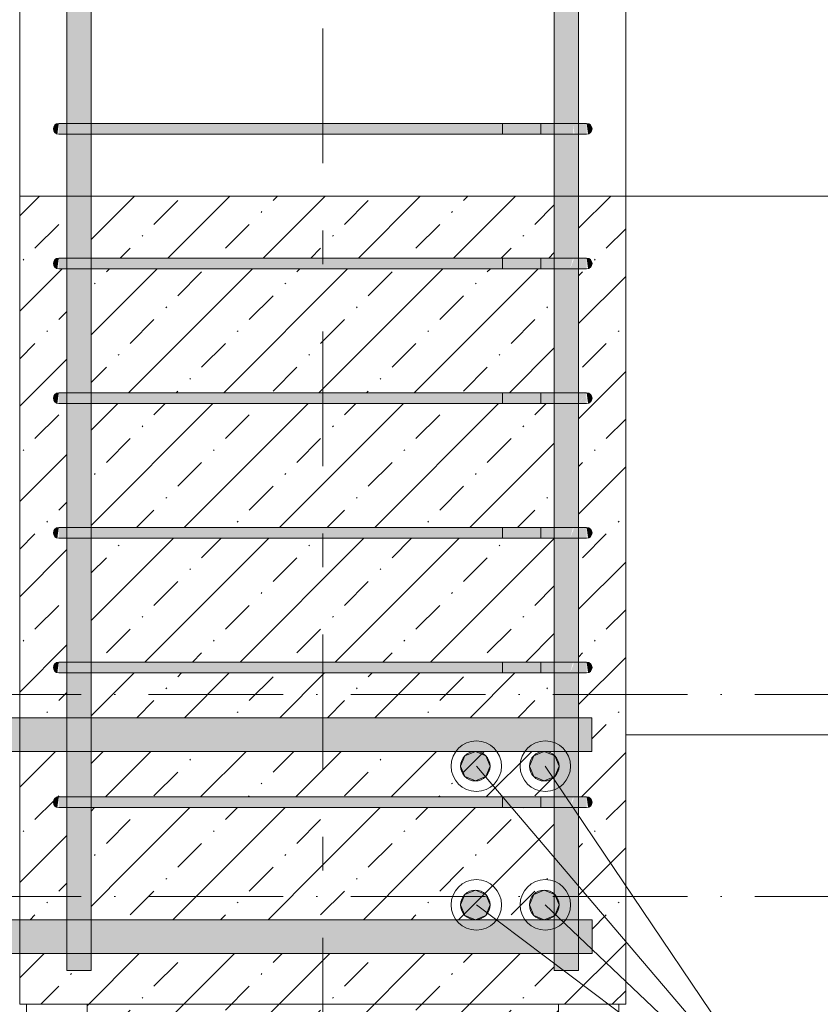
# Model space of a CAD drawing. Header units: millimetres. Extents: x -25607 to 9385, y 1894 to 10168.
# Tile 165 of 181: x 7599 to 8194, y 5770 to 6501. Entities that reach past the tile are written whole.
import ezdxf

# ---------------------------------------------------------------- set-up
doc = ezdxf.new("R2010")
doc.units = ezdxf.units.MM
doc.linetypes.add('Čerchovaná', pattern=[150, 100, -25, 0, -25])
doc.linetypes.add('Čára osnovy', pattern=[225, 100, -50, 25, -50])
for name, color, linetype, lineweight in [('A-FLOR-LEVL', 51, 'Continuous', 5), ('S-BEAM', 12, 'Continuous', 9), ('S-COLS', 52, 'Continuous', 9), ('S-GRID', 1, 'Continuous', 5), ('S-RBAR', 171, 'Continuous', 5), ('S-RBAR-IDEN', 171, 'Continuous', 5)]:
    doc.layers.add(name, color=color, linetype=linetype, lineweight=lineweight)
pattern_1 = [(45, (2996.86, 5500.453), (-35.35534, 35.35534), []), (45, (3032.214, 5500.453), (-17.67767, 53.033), [25, -12.5, 0.8382, -11.662])]

msp = doc.modelspace()

# ---------------------------------------------------------------- hatches: boundary and pattern name
at = {"layer": 'S-BEAM', "lineweight": 5}
h = msp.add_hatch(dxfattribs=at)
h.set_pattern_fill('FP_2', color=256, style=0, pattern_type=2)
h.set_pattern_definition(pattern_1)
h.paths.add_polyline_path([(7599.44, 5770), (7649.44, 5770), (7649.44, 5795), (7634.49, 5795), (7634.49, 5807.8), (7599.44, 5807.8), (7599.44, 5777)])
h.paths.add_polyline_path([(8020.44, 6324), (8022.44, 6323.46), (8023.91, 6322), (8024.44, 6320), (8023.91, 6318), (8022.44, 6316.54), (8021.48, 6316.14), (8020.83, 6321.04)])
h.paths.add_polyline_path([(8020.44, 6224), (8022.44, 6223.46), (8023.91, 6222), (8024.44, 6220), (8023.91, 6218), (8022.44, 6216.54), (8021.48, 6216.14), (8020.83, 6221.04)])
h.paths.add_polyline_path([(8020.44, 6124), (8022.44, 6123.46), (8023.91, 6122), (8024.44, 6120), (8023.91, 6118), (8022.44, 6116.54), (8021.48, 6116.14), (8020.83, 6121.04)])
h.paths.add_polyline_path([(8020.44, 6024), (8022.44, 6023.46), (8023.91, 6022), (8024.44, 6020), (8023.91, 6018), (8022.44, 6016.54), (8021.48, 6016.14), (8020.83, 6021.04)])
h.paths.add_polyline_path([(8020.44, 5924), (8022.44, 5923.46), (8023.91, 5922), (8024.44, 5920), (8023.91, 5918), (8022.44, 5916.54), (8021.48, 5916.14), (8020.83, 5921.04)])
h.paths.add_polyline_path([(7999.44, 5770), (8049.44, 5770), (8049.44, 6370), (8014.39, 6370), (8014.58, 6324), (8020.44, 6324), (8020.44, 6316), (8014.39, 6316), (8014.58, 6224), (8020.44, 6224), (8020.44, 6216), (8014.39, 6216), (8014.58, 6124), (8020.44, 6124), (8020.44, 6116), (8014.39, 6116), (8014.58, 6024), (8020.44, 6024), (8020.44, 6016), (8014.39, 6016), (8014.39, 5982.8), (8024.38, 5982.8), (8024.38, 5957.8), (8014.39, 5957.8), (8014.58, 5924), (8020.44, 5924), (8020.44, 5916), (8014.39, 5916), (8014.39, 5832.8), (8024.44, 5832.8), (8024.44, 5807.8), (8014.39, 5807.8), (8014.39, 5795), (7999.44, 5795)])
h.paths.add_polyline_path([(7634.49, 5832.8), (7634.3, 5916), (7628.44, 5916.14), (7628.44, 5924), (7634.49, 5924), (7634.49, 5957.8), (7599.44, 5957.8), (7599.44, 5832.8), (7630.84, 5832.8)])
h.paths.add_polyline_path([(7958.02, 5870), (7996.39, 5870), (7996.39, 5916), (7652.49, 5916), (7652.49, 5870), (7913.7, 5870)])
h.paths.add_polyline_path([(7627.41, 5916.14), (7626.44, 5916.54), (7624.98, 5918), (7624.44, 5920), (7624.98, 5922), (7626.44, 5923.46), (7628.44, 5924), (7627.78, 5918.96)])
h.paths.add_polyline_path([(7652.49, 5924), (7996.39, 5924), (7996.39, 5957.8), (7652.49, 5957.8)])
h.paths.add_polyline_path([(7599.44, 5982.8), (7634.49, 5982.8), (7634.3, 6016), (7628.44, 6016.14), (7628.44, 6024), (7634.49, 6024), (7634.3, 6116), (7628.44, 6116.14), (7628.44, 6124), (7634.49, 6124), (7634.3, 6216), (7628.44, 6216.14), (7628.44, 6224), (7634.49, 6224), (7634.3, 6316), (7628.44, 6316.14), (7628.44, 6324), (7634.49, 6324), (7634.49, 6370), (7599.44, 6370), (7599.44, 6026.43)])
h.paths.add_polyline_path([(7992.79, 5982.8), (7996.39, 5982.8), (7996.39, 6016), (7652.49, 6016), (7652.49, 5982.8), (7989.54, 5982.8)])
h.paths.add_polyline_path([(7627.41, 6016.14), (7626.44, 6016.54), (7624.98, 6018), (7624.44, 6020), (7624.98, 6022), (7626.44, 6023.46), (7628.44, 6024), (7627.78, 6018.96)])
h.paths.add_polyline_path([(7986.3, 6024), (7996.39, 6024), (7996.39, 6116), (7652.49, 6116), (7652.49, 6024), (7958.02, 6024)])
h.paths.add_polyline_path([(7627.41, 6116.14), (7626.44, 6116.54), (7624.98, 6118), (7624.44, 6120), (7624.98, 6122), (7626.44, 6123.46), (7628.44, 6124), (7627.78, 6118.96)])
h.paths.add_polyline_path([(7652.49, 6124), (7996.39, 6124), (7996.39, 6216), (7652.49, 6216), (7652.49, 6192.73)])
h.paths.add_polyline_path([(7627.41, 6216.14), (7626.44, 6216.54), (7624.98, 6218), (7624.44, 6220), (7624.98, 6222), (7626.44, 6223.46), (7628.44, 6224), (7627.78, 6218.96)])
h.paths.add_polyline_path([(7738.1, 6224), (7996.39, 6224), (7996.39, 6316), (7652.49, 6316), (7652.49, 6224), (7716.24, 6224)])
h.paths.add_polyline_path([(7627.41, 6316.14), (7626.44, 6316.54), (7624.98, 6318), (7624.44, 6320), (7624.98, 6322), (7626.44, 6323.46), (7628.44, 6324), (7627.78, 6318.96)])
h.paths.add_polyline_path([(7958.02, 6324), (7996.39, 6324), (7996.39, 6370), (7652.49, 6370), (7652.49, 6324), (7913.7, 6324)])
at = {"layer": 'S-COLS', "lineweight": 5}
h = msp.add_hatch(dxfattribs=at)
h.set_pattern_fill('FP_2', color=256, style=0, pattern_type=2)
h.set_pattern_definition(pattern_1)
h.paths.add_polyline_path([(7649.44, 2605), (7999.44, 2605), (7999.44, 5795), (7996.39, 5795), (7996.39, 5807.8), (7652.49, 5807.8), (7652.49, 5795), (7649.44, 5795), (7649.44, 4308.08)])
h.paths.add_polyline_path([(7738.1, 5832.8), (7996.39, 5832.8), (7996.39, 5870), (7652.49, 5870), (7652.49, 5832.8)])
at = {"layer": 'S-RBAR'}
h = msp.add_hatch(color=256, dxfattribs=at)
h.paths.add_polyline_path([(7650.3, 5795), (7652.49, 5795), (7652.49, 5916), (7634.49, 5916), (7634.49, 5795)])
h.paths.add_polyline_path([(7637.54, 5924), (7652.49, 5924), (7652.49, 6016), (7634.49, 6016), (7634.49, 5924)])
h.paths.add_polyline_path([(7634.49, 6024), (7652.49, 6024), (7652.49, 6116), (7634.49, 6116), (7634.49, 6026.43)])
h.paths.add_polyline_path([(7640.79, 6124), (7652.49, 6124), (7652.49, 6216), (7634.49, 6216), (7634.49, 6124), (7637.54, 6124)])
h.paths.add_polyline_path([(7640.79, 6224), (7652.49, 6224), (7652.49, 6316), (7634.49, 6316), (7634.49, 6224), (7637.54, 6224)])
h.paths.add_polyline_path([(7634.49, 6324), (7652.49, 6324), (7652.49, 6416), (7634.49, 6416), (7634.49, 6331.3)])
h.paths.add_polyline_path([(7640.79, 6424), (7652.49, 6424), (7652.49, 6516), (7634.49, 6516), (7634.49, 6424), (7637.54, 6424)])
h.paths.add_polyline_path([(7650.3, 6524), (7652.49, 6524), (7652.49, 6616), (7634.49, 6616), (7634.49, 6524), (7648.44, 6524)])
h.paths.add_polyline_path([(7634.49, 6624), (7652.49, 6624), (7652.49, 6716), (7634.49, 6716), (7634.49, 6636.17)])
h.paths.add_polyline_path([(7640.79, 6724), (7652.49, 6724), (7652.49, 6816), (7634.49, 6816), (7634.49, 6724), (7637.54, 6724)])
h.paths.add_polyline_path([(7634.49, 6824), (7652.49, 6824), (7652.49, 6916), (7634.49, 6916), (7634.49, 6830.18)])
h.paths.add_polyline_path([(7634.49, 6924), (7652.49, 6924), (7652.49, 7016), (7634.49, 7016), (7634.49, 6968.76)])
h.paths.add_polyline_path([(7634.49, 7024), (7652.49, 7024), (7652.49, 7116), (7634.49, 7116), (7634.49, 7024.19)])
h.paths.add_polyline_path([(7644.62, 7124), (7652.49, 7124), (7652.49, 7216), (7634.49, 7216), (7634.49, 7124), (7644.29, 7124)])
h.paths.add_polyline_path([(7644.29, 7224), (7652.49, 7224), (7652.49, 7316), (7634.49, 7316), (7634.49, 7224), (7640.79, 7224)])
h.paths.add_polyline_path([(7637.54, 7324), (7652.49, 7324), (7652.49, 7416), (7634.49, 7416), (7634.49, 7324)])
h.paths.add_polyline_path([(7637.54, 7424), (7652.49, 7424), (7652.49, 7516), (7634.49, 7516), (7634.49, 7424)])
h.paths.add_polyline_path([(7648.44, 7524), (7652.49, 7524), (7652.49, 7616), (7634.49, 7616), (7634.49, 7524), (7644.62, 7524)])
h.paths.add_polyline_path([(7634.49, 7624), (7652.49, 7624), (7652.49, 7716), (7634.49, 7716), (7634.49, 7633.93)])
h.paths.add_polyline_path([(7640.79, 7724), (7652.49, 7724), (7652.49, 7816), (7634.49, 7816), (7634.49, 7724), (7637.54, 7724)])
h.paths.add_polyline_path([(7634.49, 7824), (7652.49, 7824), (7652.49, 7916), (7634.49, 7916), (7634.49, 7855.65)])
h.paths.add_polyline_path([(7634.49, 7924), (7652.49, 7924), (7652.49, 8016), (7634.49, 8016), (7634.49, 7938.8)])
h.paths.add_polyline_path([(7634.49, 8024), (7652.49, 8024), (7652.49, 8116), (7634.49, 8116), (7634.49, 8077.38)])
h.paths.add_polyline_path([(7634.49, 8124), (7652.49, 8124), (7652.49, 8216), (7634.49, 8216), (7634.49, 8132.81)])
h.paths.add_polyline_path([(7640.79, 8224), (7652.49, 8224), (7652.49, 8316), (7634.49, 8316), (7634.49, 8224), (7637.54, 8224)])
h.paths.add_polyline_path([(7634.49, 8324), (7652.49, 8324), (7652.49, 8416), (7634.49, 8416), (7634.49, 8326.82)])
h.paths.add_polyline_path([(7634.49, 8424), (7652.49, 8424), (7652.49, 8516), (7634.49, 8516), (7634.49, 8437.68)])
h.paths.add_polyline_path([(7648.44, 8524), (7652.49, 8524), (7652.49, 8616), (7634.49, 8616), (7634.49, 8524), (7644.62, 8524)])
h.paths.add_polyline_path([(7634.49, 8624), (7652.49, 8624), (7652.49, 8660), (7634.49, 8660), (7634.49, 8631.69)])
h = msp.add_hatch(color=256, dxfattribs=at)
h.paths.add_polyline_path([(7996.39, 5795), (8014.39, 5795), (8014.1, 5916), (7996.39, 5916), (7996.39, 5860.14)])
h.paths.add_polyline_path([(8008.1, 5924), (8014.39, 5924), (8014.1, 6016), (7996.39, 6016), (7996.62, 5924), (8005.44, 5924)])
h.paths.add_polyline_path([(8005.44, 6024), (8014.39, 6024), (8014.1, 6116), (7996.39, 6116), (7996.62, 6024), (8004.27, 6024)])
h.paths.add_polyline_path([(8008.1, 6124), (8014.39, 6124), (8014.1, 6216), (7996.39, 6216), (7996.62, 6124), (8005.44, 6124)])
h.paths.add_polyline_path([(7996.39, 6224), (8014.39, 6224), (8014.1, 6316), (7996.39, 6316), (7996.39, 6303.59)])
h.paths.add_polyline_path([(8008.1, 6324), (8014.39, 6324), (8014.1, 6416), (7996.39, 6416), (7996.62, 6324), (8005.44, 6324)])
h.paths.add_polyline_path([(8001.51, 6424), (8014.39, 6424), (8014.1, 6516), (7996.39, 6516), (7996.62, 6424), (8000.44, 6424)])
h.paths.add_polyline_path([(8008.1, 6524), (8014.39, 6524), (8014.1, 6616), (7996.39, 6616), (7996.62, 6524), (8005.44, 6524)])
h.paths.add_polyline_path([(8005.44, 6624), (8014.39, 6624), (8014.1, 6716), (7996.39, 6716), (7996.62, 6624), (8004.27, 6624)])
h.paths.add_polyline_path([(7996.62, 6724), (8014.39, 6724), (8014.1, 6816), (7996.39, 6816), (7996.39, 6724)])
h.paths.add_polyline_path([(8008.1, 6824), (8014.39, 6824), (8014.1, 6916), (7996.39, 6916), (7996.62, 6824), (8005.44, 6824)])
h.paths.add_polyline_path([(8008.1, 6924), (8014.39, 6924), (8014.1, 7016), (7996.39, 7016), (7996.62, 6924), (8005.44, 6924)])
h.paths.add_polyline_path([(8008.1, 7024), (8014.39, 7024.19), (8014.1, 7116), (7996.39, 7116), (7996.62, 7024), (8005.44, 7024)])
h.paths.add_polyline_path([(8008.1, 7124), (8014.39, 7124), (8014.1, 7216), (7996.39, 7216), (7996.62, 7124), (8005.44, 7124)])
h.paths.add_polyline_path([(8000.44, 7224), (8014.39, 7224), (8014.1, 7316), (7996.39, 7316), (7996.62, 7224)])
h.paths.add_polyline_path([(8008.1, 7324), (8014.39, 7324), (8014.1, 7416), (7996.39, 7416), (7996.62, 7324), (8005.44, 7324)])
h.paths.add_polyline_path([(8004.27, 7424), (8014.39, 7424), (8014.1, 7516), (7996.39, 7516), (7996.62, 7424), (8001.51, 7424)])
h.paths.add_polyline_path([(8014.39, 7524), (8014.1, 7616), (7996.39, 7616), (7996.62, 7524), (8014.1, 7524)])
h.paths.add_polyline_path([(8008.1, 7624), (8014.39, 7624), (8014.1, 7716), (7996.39, 7716), (7996.62, 7624), (8005.44, 7624)])
h.paths.add_polyline_path([(7996.62, 7724), (8014.39, 7724), (8014.1, 7816), (7996.39, 7816), (7996.39, 7724)])
h.paths.add_polyline_path([(8008.1, 7824), (8014.39, 7824), (8014.1, 7916), (7996.39, 7916), (7996.62, 7824), (8005.44, 7824)])
h.paths.add_polyline_path([(8008.1, 7924), (8014.39, 7924), (8014.1, 8016), (7996.39, 8016), (7996.62, 7924), (8005.44, 7924)])
h.paths.add_polyline_path([(8000.44, 8024), (8014.39, 8024), (8014.1, 8116), (7996.39, 8116), (7996.62, 8024)])
h.paths.add_polyline_path([(8008.1, 8124), (8014.39, 8124), (8014.1, 8216), (7996.39, 8216), (7996.62, 8124), (8005.44, 8124)])
h.paths.add_polyline_path([(8008.1, 8224), (8014.39, 8224), (8014.1, 8316), (7996.39, 8316), (7996.62, 8224), (8005.44, 8224)])
h.paths.add_polyline_path([(8005.44, 8324), (8014.39, 8324), (8014.1, 8416), (7996.39, 8416), (7996.62, 8324), (8004.27, 8324)])
h.paths.add_polyline_path([(8001.51, 8424), (8014.39, 8424), (8014.1, 8516), (7996.39, 8516), (7996.62, 8424), (8000.44, 8424)])
h.paths.add_polyline_path([(8014.39, 8524), (8014.1, 8616), (7996.39, 8616), (7996.62, 8524), (8014.1, 8524)])
h.paths.add_polyline_path([(8008.1, 8624), (8014.39, 8624), (8014.39, 8660), (7996.39, 8660), (7996.62, 8624), (8005.44, 8624)])
for points in [[(7627.41, 6416.14), (7628.44, 6424), (7626.44, 6423.46), (7624.98, 6422), (7624.44, 6420), (7624.98, 6418), (7626.44, 6416.54)], [(7629.2, 6416), (7648.44, 6416), (7648.44, 6424), (7628.44, 6424), (7628.44, 6416)], [(7913.7, 6416), (8000.44, 6416), (8000.44, 6424), (7648.44, 6424), (7648.44, 6416), (7738.1, 6416)], [(8021.48, 6416.14), (8022.44, 6416.54), (8023.91, 6418), (8024.44, 6420), (8023.91, 6422), (8022.44, 6423.46), (8020.44, 6424), (8021.1, 6418.96)], [(7627.41, 6316.14), (7628.44, 6324), (7626.44, 6323.46), (7624.98, 6322), (7624.44, 6320), (7624.98, 6318), (7626.44, 6316.54)], [(7629.2, 6316), (7648.44, 6316), (7648.44, 6324), (7628.44, 6324), (7628.44, 6316)], [(7913.7, 6316), (8000.44, 6316), (8000.44, 6324), (7648.44, 6324), (7648.44, 6316), (7738.1, 6316)], [(8021.48, 6316.14), (8022.44, 6316.54), (8023.91, 6318), (8024.44, 6320), (8023.91, 6322), (8022.44, 6323.46), (8020.44, 6324), (8021.1, 6318.96)], [(7627.41, 6216.14), (7628.44, 6224), (7626.44, 6223.46), (7624.98, 6222), (7624.44, 6220), (7624.98, 6218), (7626.44, 6216.54)], [(7644.62, 6216), (7648.44, 6216), (7648.44, 6224), (7628.44, 6224), (7628.44, 6216), (7644.29, 6216)], [(7913.7, 6216), (8000.44, 6216), (8000.44, 6224), (7648.44, 6224), (7648.44, 6216), (7738.1, 6216)], [(8021.48, 6216.14), (8022.44, 6216.54), (8023.91, 6218), (8024.44, 6220), (8023.91, 6222), (8022.44, 6223.46), (8020.44, 6224), (8021.1, 6218.96)], [(7627.41, 6116.14), (7628.44, 6124), (7626.44, 6123.46), (7624.98, 6122), (7624.44, 6120), (7624.98, 6118), (7626.44, 6116.54)], [(7629.2, 6116), (7648.44, 6116), (7648.44, 6124), (7628.44, 6124), (7628.44, 6116)], [(7913.7, 6116), (8000.44, 6116), (8000.44, 6124), (7648.44, 6124), (7648.44, 6116), (7738.1, 6116)], [(8021.48, 6116.14), (8022.44, 6116.54), (8023.91, 6118), (8024.44, 6120), (8023.91, 6122), (8022.44, 6123.46), (8020.44, 6124), (8021.1, 6118.96)], [(7627.41, 6016.14), (7628.44, 6024), (7626.44, 6023.46), (7624.98, 6022), (7624.44, 6020), (7624.98, 6018), (7626.44, 6016.54)], [(7629.2, 6016), (7648.44, 6016), (7648.44, 6024), (7628.44, 6024), (7628.44, 6016)], [(7913.7, 6016), (8000.44, 6016), (8000.44, 6024), (7648.44, 6024), (7648.44, 6016), (7738.1, 6016)], [(8021.48, 6016.14), (8022.44, 6016.54), (8023.91, 6018), (8024.44, 6020), (8023.91, 6022), (8022.44, 6023.46), (8020.44, 6024), (8021.1, 6018.96)], [(7937.78, 5935.8), (7945.56, 5939.03), (7948.78, 5946.8), (7945.56, 5954.58), (7937.78, 5957.8), (7930, 5954.58), (7926.78, 5946.8), (7930, 5939.03)], [(7988.95, 5935.8), (7996.73, 5939.03), (7999.95, 5946.8), (7996.73, 5954.58), (7988.95, 5957.8), (7981.17, 5954.58), (7977.95, 5946.8), (7981.17, 5939.03)], [(7627.41, 5916.14), (7628.44, 5924), (7626.44, 5923.46), (7624.98, 5922), (7624.44, 5920), (7624.98, 5918), (7626.44, 5916.54)], [(7629.2, 5916), (7648.44, 5916), (7648.44, 5924), (7628.44, 5924), (7628.44, 5916)], [(7913.7, 5916), (8000.44, 5916), (8000.44, 5924), (7648.44, 5924), (7648.44, 5916), (7738.1, 5916)], [(8021.48, 5916.14), (8022.44, 5916.54), (8023.91, 5918), (8024.44, 5920), (8023.91, 5922), (8022.44, 5923.46), (8020.44, 5924), (8021.1, 5918.96)], [(7937.78, 5832.8), (7945.56, 5836.03), (7948.78, 5843.8), (7945.56, 5851.58), (7937.78, 5854.8), (7930, 5851.58), (7926.78, 5843.8), (7930, 5836.03)], [(7988.95, 5832.8), (7996.73, 5836.03), (7999.95, 5843.8), (7996.73, 5851.58), (7988.95, 5854.8), (7981.17, 5851.58), (7977.95, 5843.8), (7981.17, 5836.03)]]:
    msp.add_hatch(color=256, dxfattribs=at).paths.add_polyline_path(points)
h = msp.add_hatch(color=256, dxfattribs=at)
h.paths.add_polyline_path([(8020.44, 6424), (8019.76, 6416), (8020.44, 6416.14), (8020.44, 6421.04)])
h.paths.add_polyline_path([(8019.23, 6416), (8019.76, 6421.32), (8020.44, 6424), (8018.04, 6424), (8017.17, 6419.58), (8014.58, 6416), (8018.92, 6416)])
h.paths.add_polyline_path([(8000.44, 6416), (8008.1, 6416), (8009.42, 6424), (8000.44, 6424)])
h.paths.add_polyline_path([(8011.34, 6416), (8014.58, 6416), (8016.52, 6424), (8011.68, 6424)])
h.paths.add_polyline_path([(8008.1, 6416), (8010.44, 6416), (8010.44, 6421.79)])
h = msp.add_hatch(color=256, dxfattribs=at)
h.paths.add_polyline_path([(8019.23, 6416), (8019.77, 6416.14), (8020.44, 6424), (8019.43, 6420.02)])
h.paths.add_polyline_path([(8011.34, 6416), (8011.68, 6424), (8009.42, 6424), (8008.1, 6416), (8010.64, 6422.27)])
h.paths.add_polyline_path([(8014.58, 6416), (8017.47, 6419.98), (8017.76, 6424), (8016.52, 6424)])
h = msp.add_hatch(color=256, dxfattribs=at)
h.paths.add_polyline_path([(8020.44, 6324), (8019.76, 6316), (8020.44, 6316.14), (8020.44, 6321.04)])
h.paths.add_polyline_path([(8019.23, 6316), (8019.76, 6321.32), (8020.44, 6324), (8018.04, 6324), (8017.17, 6319.58), (8014.58, 6316), (8018.92, 6316)])
h.paths.add_polyline_path([(8008.1, 6316), (8010.44, 6316), (8010.44, 6321.79)])
h.paths.add_polyline_path([(8000.44, 6316), (8008.1, 6316), (8009.42, 6324), (8000.44, 6324)])
h.paths.add_polyline_path([(8011.34, 6316), (8014.58, 6316), (8016.52, 6324), (8011.68, 6324)])
h = msp.add_hatch(color=256, dxfattribs=at)
h.paths.add_polyline_path([(8019.23, 6316), (8019.77, 6316.14), (8020.44, 6324), (8019.43, 6320.02)])
h.paths.add_polyline_path([(8010.44, 6324), (8010.44, 6321.79), (8010.44, 6316), (8011.34, 6316), (8011.68, 6324), (8011.34, 6324)])
h.paths.add_polyline_path([(8008.1, 6316), (8010.44, 6324), (8009.42, 6324)])
h.paths.add_polyline_path([(8014.58, 6316), (8017.47, 6319.98), (8017.76, 6324), (8016.52, 6324)])
h = msp.add_hatch(color=256, dxfattribs=at)
h.paths.add_polyline_path([(8000.44, 6216), (8008.1, 6216), (8009.42, 6224), (8000.44, 6224)])
h.paths.add_polyline_path([(8020.44, 6224), (8019.76, 6216), (8020.44, 6216.14), (8020.44, 6221.04)])
h.paths.add_polyline_path([(8014.58, 6216), (8019.23, 6216), (8019.76, 6221.32), (8020.44, 6224), (8018.04, 6224), (8017.17, 6219.58), (8016.75, 6219)])
h.paths.add_polyline_path([(8011.34, 6216), (8014.58, 6216), (8016.52, 6224), (8011.68, 6224), (8011.34, 6220.44)])
h = msp.add_hatch(color=256, dxfattribs=at)
h.paths.add_polyline_path([(8008.1, 6216), (8011.34, 6216), (8011.68, 6224), (8009.42, 6224), (8008.83, 6220.44)])
h.paths.add_polyline_path([(8019.76, 6216), (8019.96, 6221.04), (8019.69, 6221.04), (8019.43, 6220.02), (8019.23, 6216)])
h.paths.add_polyline_path([(8014.58, 6216), (8017.53, 6220.44), (8017.76, 6224), (8016.52, 6224), (8015.66, 6220.44)])
h = msp.add_hatch(color=256, dxfattribs=at)
h.paths.add_polyline_path([(8020.44, 6124), (8019.76, 6116), (8020.44, 6116.14), (8020.44, 6121.04)])
h.paths.add_polyline_path([(8019.23, 6116), (8019.76, 6121.32), (8020.44, 6124), (8018.04, 6124), (8017.17, 6119.58), (8014.58, 6116), (8018.92, 6116)])
h.paths.add_polyline_path([(8008.1, 6116), (8010.44, 6116), (8010.44, 6121.79)])
h.paths.add_polyline_path([(8000.44, 6116), (8008.1, 6116), (8009.42, 6124), (8000.44, 6124)])
h.paths.add_polyline_path([(8011.34, 6116), (8014.58, 6116), (8016.52, 6124), (8011.68, 6124)])
h = msp.add_hatch(color=256, dxfattribs=at)
h.paths.add_polyline_path([(8019.23, 6116), (8019.77, 6116.14), (8020.44, 6124), (8019.43, 6120.02)])
h.paths.add_polyline_path([(8010.44, 6124), (8010.44, 6121.79), (8010.44, 6116), (8011.34, 6116), (8011.68, 6124), (8011.34, 6124)])
h.paths.add_polyline_path([(8008.1, 6116), (8010.44, 6124), (8009.42, 6124)])
h.paths.add_polyline_path([(8014.58, 6116), (8017.47, 6119.98), (8017.76, 6124), (8016.52, 6124)])
h = msp.add_hatch(color=256, dxfattribs=at)
h.paths.add_polyline_path([(8020.44, 6024), (8019.76, 6016), (8020.44, 6016.14), (8020.44, 6021.04)])
h.paths.add_polyline_path([(8019.23, 6016), (8019.76, 6021.32), (8020.44, 6024), (8018.04, 6024), (8017.17, 6019.58), (8014.58, 6016), (8018.92, 6016)])
h.paths.add_polyline_path([(8008.1, 6016), (8010.44, 6016), (8010.44, 6021.79)])
h.paths.add_polyline_path([(8000.44, 6016), (8008.1, 6016), (8009.42, 6024), (8000.44, 6024)])
h.paths.add_polyline_path([(8011.34, 6016), (8014.58, 6016), (8016.52, 6024), (8011.68, 6024)])
h = msp.add_hatch(color=256, dxfattribs=at)
h.paths.add_polyline_path([(8019.23, 6016), (8019.77, 6016.14), (8020.44, 6024), (8019.43, 6020.02)])
h.paths.add_polyline_path([(8010.44, 6024), (8010.44, 6021.79), (8010.44, 6016), (8011.34, 6016), (8011.68, 6024), (8011.34, 6024)])
h.paths.add_polyline_path([(8008.1, 6016), (8010.44, 6024), (8009.42, 6024)])
h.paths.add_polyline_path([(8014.58, 6016), (8017.47, 6019.98), (8017.76, 6024), (8016.52, 6024)])
h = msp.add_hatch(color=256, dxfattribs=at)
h.paths.add_polyline_path([(4034.44, 5957.8), (4044.49, 5957.8), (4044.49, 5982.8), (4034.44, 5982.8), (4034.44, 5971)])
h.paths.add_polyline_path([(5630.88, 5957.8), (5775.06, 5957.8), (5775.06, 5982.8), (5585.68, 5982.8), (5585.68, 5957.8)])
h.paths.add_polyline_path([(7121.04, 5957.8), (7195.66, 5957.8), (7195.66, 5982.8), (7121.04, 5982.8), (7121.04, 5965)])
h.paths.add_polyline_path([(5785.06, 5957.8), (5974.44, 5957.8), (5974.44, 5982.8), (5785.06, 5982.8), (5785.06, 5965)])
h.paths.add_polyline_path([(7036.43, 5957.8), (7111.04, 5957.8), (7111.04, 5982.8), (7036.43, 5982.8), (7036.43, 5965)])
h.paths.add_polyline_path([(8024.38, 5957.8), (8024.38, 5982.8), (8014.39, 5982.8), (8014.39, 5957.8)])
h.paths.add_polyline_path([(7996.39, 5957.8), (7996.39, 5982.8), (7652.49, 5982.8), (7652.49, 5957.8), (7913.7, 5957.8)])
h.paths.add_polyline_path([(7205.66, 5957.8), (7280.27, 5957.8), (7280.27, 5982.8), (7205.66, 5982.8), (7205.66, 5965)])
h.paths.add_polyline_path([(4120.41, 5957.8), (4158.32, 5957.8), (4158.32, 5982.8), (4120.41, 5982.8), (4120.41, 5965)])
h.paths.add_polyline_path([(5575.68, 5957.8), (5575.68, 5982.8), (5386.3, 5982.8), (5386.3, 5957.8), (5455.28, 5957.8)])
h.paths.add_polyline_path([(4740.74, 5957.8), (4819.86, 5957.8), (4819.86, 5982.8), (4740.74, 5982.8), (4740.74, 5965)])
h.paths.add_polyline_path([(4082.49, 5957.8), (4110.41, 5957.8), (4110.41, 5982.8), (4082.49, 5982.8), (4082.49, 5965)])
h.paths.add_polyline_path([(4651.63, 5957.8), (4730.74, 5957.8), (4730.74, 5982.8), (4651.63, 5982.8), (4651.63, 5965)])
h.paths.add_polyline_path([(4577.28, 5957.8), (4641.63, 5957.8), (4641.63, 5982.8), (4551.63, 5982.8), (4551.63, 5957.8)])
h.paths.add_polyline_path([(4216.23, 5957.8), (4254.15, 5957.8), (4254.15, 5982.8), (4216.23, 5982.8), (4216.23, 5965)])
h.paths.add_polyline_path([(4918.97, 5957.8), (4998.08, 5957.8), (4998.08, 5982.8), (4918.97, 5982.8), (4918.97, 5965)])
h.paths.add_polyline_path([(7634.49, 5957.8), (7634.49, 5982.8), (7589.29, 5982.8), (7589.29, 5957.8), (7606.4, 5957.8)])
h.paths.add_polyline_path([(4445.8, 5957.8), (4445.57, 5982.8), (4407.89, 5982.8), (4407.89, 5957.8)])
h.paths.add_polyline_path([(7579.29, 5957.8), (7579.29, 5982.8), (7544.18, 5982.8), (7544.18, 5957.8), (7562.5, 5957.8)])
h.paths.add_polyline_path([(5376.3, 5957.8), (5376.3, 5982.8), (5186.3, 5982.8), (5186.3, 5957.8), (5279.68, 5957.8)])
h.paths.add_polyline_path([(6941.81, 5957.8), (6941.81, 5982.8), (6867.2, 5982.8), (6867.2, 5957.8)])
h.paths.add_polyline_path([(4168.32, 5957.8), (4206.23, 5957.8), (4206.23, 5982.8), (4168.32, 5982.8), (4168.32, 5965)])
h.paths.add_polyline_path([(5984.44, 5957.8), (6173.82, 5957.8), (6173.82, 5982.8), (5984.44, 5982.8), (5984.44, 5965)])
h.paths.add_polyline_path([(4493.72, 5957.8), (4493.72, 5982.8), (4455.8, 5982.8), (4455.8, 5957.8)])
h.paths.add_polyline_path([(7026.43, 5957.8), (7026.43, 5982.8), (6951.81, 5982.8), (6951.81, 5957.8)])
h.paths.add_polyline_path([(6183.82, 5957.8), (6373.2, 5957.8), (6373.2, 5982.8), (6183.82, 5982.8), (6183.82, 5965)])
h.paths.add_polyline_path([(7363.75, 5957.8), (7398.86, 5957.8), (7398.86, 5982.8), (7363.75, 5982.8), (7363.75, 5965)])
h.paths.add_polyline_path([(7290.27, 5957.8), (7353.75, 5957.8), (7353.75, 5982.8), (7290.27, 5982.8), (7290.27, 5965)])
h.paths.add_polyline_path([(5176.3, 5957.8), (5176.3, 5982.8), (5097.19, 5982.8), (5097.19, 5957.8), (5104.08, 5957.8)])
h.paths.add_polyline_path([(6383.2, 5957.8), (6572.58, 5957.8), (6572.58, 5982.8), (6383.2, 5982.8), (6383.2, 5965)])
h.paths.add_polyline_path([(4264.15, 5957.8), (4286.39, 5957.8), (4286.39, 5982.8), (4264.15, 5982.8), (4264.15, 5965)])
h.paths.add_polyline_path([(4829.86, 5957.8), (4908.97, 5957.8), (4908.97, 5982.8), (4829.86, 5982.8), (4829.86, 5965)])
h.paths.add_polyline_path([(4541.63, 5957.8), (4541.63, 5982.8), (4503.72, 5982.8), (4503.72, 5957.8)])
h.paths.add_polyline_path([(4324.39, 5957.8), (4349.98, 5957.8), (4349.98, 5982.8), (4324.39, 5982.8), (4324.39, 5965)])
h.paths.add_polyline_path([(6582.58, 5957.8), (6772.58, 5957.8), (6772.29, 5982.8), (6582.58, 5982.8), (6582.58, 5965)])
h.paths.add_polyline_path([(4359.98, 5957.8), (4397.89, 5957.8), (4397.89, 5982.8), (4359.98, 5982.8), (4359.98, 5965)])
h.paths.add_polyline_path([(7443.97, 5957.8), (7443.97, 5982.8), (7408.86, 5982.8), (7408.86, 5957.8)])
h.paths.add_polyline_path([(6857.2, 5957.8), (6857.2, 5982.8), (6782.58, 5982.8), (6782.58, 5957.8)])
h.paths.add_polyline_path([(7489.07, 5957.8), (7489.07, 5982.8), (7453.97, 5982.8), (7453.97, 5957.8)])
h.paths.add_polyline_path([(5008.08, 5957.8), (5087.19, 5957.8), (5087.19, 5982.8), (5008.08, 5982.8), (5008.08, 5965)])
h.paths.add_polyline_path([(7499.07, 5957.8), (7534.18, 5957.8), (7534.18, 5982.8), (7499.07, 5982.8), (7499.07, 5965)])
h = msp.add_hatch(color=256, dxfattribs=at)
edge = h.paths.add_edge_path()
edge.add_arc((7937.78, 5946.8), 11, 0, 360)
h = msp.add_hatch(color=256, dxfattribs=at)
edge = h.paths.add_edge_path()
edge.add_arc((7988.95, 5946.8), 11, 0, 360)
h = msp.add_hatch(color=256, dxfattribs=at)
h.paths.add_polyline_path([(8020.44, 5924), (8019.76, 5916), (8020.44, 5916.14), (8020.44, 5921.04)])
h.paths.add_polyline_path([(8019.23, 5916), (8019.76, 5921.32), (8020.44, 5924), (8018.04, 5924), (8017.17, 5919.58), (8014.58, 5916), (8018.92, 5916)])
h.paths.add_polyline_path([(8008.1, 5916), (8010.44, 5916), (8010.44, 5921.79)])
h.paths.add_polyline_path([(8000.44, 5916), (8008.1, 5916), (8009.42, 5924), (8000.44, 5924)])
h.paths.add_polyline_path([(8011.34, 5916), (8014.58, 5916), (8016.52, 5924), (8011.68, 5924)])
h = msp.add_hatch(color=256, dxfattribs=at)
h.paths.add_polyline_path([(8019.23, 5916), (8019.77, 5916.14), (8020.44, 5924), (8019.43, 5920.02)])
h.paths.add_polyline_path([(8010.44, 5924), (8010.44, 5921.79), (8010.44, 5916), (8011.34, 5916), (8011.68, 5924), (8011.34, 5924)])
h.paths.add_polyline_path([(8008.1, 5916), (8010.44, 5924), (8009.42, 5924)])
h.paths.add_polyline_path([(8014.58, 5916), (8017.47, 5919.98), (8017.76, 5924), (8016.52, 5924)])
h = msp.add_hatch(color=256, dxfattribs=at)
edge = h.paths.add_edge_path()
edge.add_arc((7937.78, 5843.8), 11, 0, 360)
h = msp.add_hatch(color=256, dxfattribs=at)
edge = h.paths.add_edge_path()
edge.add_arc((7988.95, 5843.8), 11, 0, 360)
h = msp.add_hatch(color=256, dxfattribs=at)
h.paths.add_polyline_path([(4312.06, 5807.8), (4316.94, 5807.8), (4316.94, 5832.8), (4312.06, 5832.8), (4312.06, 5807.92)])
h.paths.add_polyline_path([(4235, 5807.8), (4254.15, 5807.92), (4254.15, 5832.8), (4235, 5832.8), (4235, 5807.92)])
h.paths.add_polyline_path([(7996.39, 5807.8), (7996.39, 5832.8), (7652.49, 5832.8), (7652.49, 5807.8), (7913.7, 5807.8)])
h.paths.add_polyline_path([(4740.74, 5807.8), (4819.86, 5807.92), (4819.86, 5832.8), (4740.74, 5832.8), (4740.74, 5807.92)])
h.paths.add_polyline_path([(1019.44, 5807.8), (1209.04, 5807.8), (1209.04, 5832.8), (1019.44, 5832.8), (1019.44, 5815)])
h.paths.add_polyline_path([(8024.44, 5807.8), (8024.44, 5832.8), (8014.39, 5832.8), (8014.39, 5807.8)])
h.paths.add_polyline_path([(4665.08, 5807.8), (4730.74, 5807.92), (4730.74, 5832.8), (4651.63, 5832.8), (4651.63, 5807.8)])
h.paths.add_polyline_path([(7579.29, 5807.8), (7579.29, 5832.8), (7544.18, 5832.8), (7544.18, 5807.8), (7562.5, 5807.8)])
h.paths.add_polyline_path([(4087.1, 5807.8), (4087.1, 5832.8), (4082.49, 5832.8), (4082.49, 5807.8)])
h.paths.add_polyline_path([(4829.86, 5807.8), (4908.97, 5807.92), (4908.97, 5832.8), (4829.86, 5832.8), (4829.86, 5807.92)])
h.paths.add_polyline_path([(4041.14, 5807.8), (4041.14, 5832.8), (4005.17, 5832.8), (4005.17, 5807.8), (4006.57, 5807.8)])
h.paths.add_polyline_path([(4280.97, 5807.8), (4286.39, 5807.8), (4286.39, 5832.8), (4280.97, 5832.8), (4280.97, 5815)])
h.paths.add_polyline_path([(1219.04, 5807.8), (1408.65, 5807.8), (1408.65, 5832.8), (1219.04, 5832.8), (1219.04, 5815)])
h.paths.add_polyline_path([(4641.63, 5807.8), (4641.63, 5832.8), (4551.63, 5832.8), (4551.63, 5807.8), (4577.28, 5807.8)])
h.paths.add_polyline_path([(7634.49, 5807.8), (7634.49, 5832.8), (7589.29, 5832.8), (7589.29, 5807.8)])
h.paths.add_polyline_path([(4918.97, 5807.8), (4998.08, 5807.92), (4998.08, 5832.8), (4918.97, 5832.8), (4918.97, 5807.92)])
h.paths.add_polyline_path([(3995.17, 5807.8), (3995.17, 5832.8), (3959.2, 5832.8), (3959.2, 5807.8), (3962.67, 5807.8)])
h.paths.add_polyline_path([(5008.08, 5807.8), (5087.19, 5807.92), (5087.19, 5832.8), (5008.08, 5832.8), (5008.08, 5807.92)])
h.paths.add_polyline_path([(3949.2, 5807.8), (3949.2, 5832.8), (3913.24, 5832.8), (3913.24, 5807.8), (3918.77, 5807.8)])
h.paths.add_polyline_path([(4269.97, 5807.8), (4270.97, 5807.8), (4270.97, 5832.8), (4264.15, 5832.8), (4264.15, 5807.8)])
h.paths.add_polyline_path([(4225, 5807.8), (4225, 5832.8), (4216.23, 5832.8), (4216.23, 5807.8)])
h.paths.add_polyline_path([(7534.18, 5807.8), (7534.18, 5832.8), (7499.07, 5832.8), (7499.07, 5807.8), (7518.6, 5807.8)])
h.paths.add_polyline_path([(5097.19, 5807.8), (5176.3, 5807.92), (5176.3, 5832.8), (5097.19, 5832.8), (5097.19, 5807.92)])
h.paths.add_polyline_path([(3903.24, 5807.8), (3903.24, 5832.8), (3867.27, 5832.8), (3867.27, 5807.8), (3874.87, 5807.8)])
h.paths.add_polyline_path([(4179.04, 5807.8), (4179.04, 5832.8), (4168.32, 5832.8), (4168.32, 5807.8)])
h.paths.add_polyline_path([(4541.63, 5807.8), (4541.63, 5832.8), (4503.72, 5832.8), (4503.72, 5807.8), (4533.37, 5807.8)])
h.paths.add_polyline_path([(5186.3, 5807.8), (5376.3, 5807.92), (5376.3, 5832.8), (5186.3, 5832.8), (5186.3, 5807.92)])
h.paths.add_polyline_path([(3857.27, 5807.8), (3857.27, 5832.8), (3821.3, 5832.8), (3821.3, 5807.8), (3830.97, 5807.8)])
h.paths.add_polyline_path([(4143.07, 5807.8), (4158.32, 5807.92), (4158.32, 5832.8), (4143.07, 5832.8), (4143.07, 5807.92)])
h.paths.add_polyline_path([(1418.65, 5807.8), (1608.25, 5807.8), (1608.25, 5832.8), (1418.65, 5832.8), (1418.65, 5815)])
h.paths.add_polyline_path([(7489.07, 5807.8), (7489.07, 5832.8), (7453.97, 5832.8), (7453.97, 5807.8), (7474.7, 5807.8)])
h.paths.add_polyline_path([(4051.14, 5807.8), (4062.49, 5807.92), (4062.49, 5832.8), (4051.14, 5832.8), (4051.14, 5807.92)])
h.paths.add_polyline_path([(5386.3, 5807.8), (5575.68, 5807.92), (5575.68, 5832.8), (5386.3, 5832.8), (5386.3, 5807.92)])
h.paths.add_polyline_path([(3811.3, 5807.8), (3811.3, 5832.8), (3721.3, 5832.8), (3721.3, 5807.8), (3787.07, 5807.8)])
h.paths.add_polyline_path([(1618.25, 5807.8), (1807.85, 5807.8), (1807.85, 5832.8), (1618.25, 5832.8), (1618.25, 5815)])
h.paths.add_polyline_path([(5585.68, 5807.8), (5775.06, 5807.92), (5775.06, 5832.8), (5585.68, 5832.8), (5585.68, 5807.92)])
h.paths.add_polyline_path([(3711.3, 5807.8), (3711.3, 5832.8), (3622.79, 5832.8), (3622.79, 5807.8), (3699.27, 5807.8)])
h.paths.add_polyline_path([(7443.97, 5807.8), (7443.97, 5832.8), (7408.86, 5832.8), (7408.86, 5807.8), (7430.8, 5807.8)])
h.paths.add_polyline_path([(3612.79, 5807.8), (3612.79, 5832.8), (3524.27, 5832.8), (3524.27, 5807.8), (3611.47, 5807.8)])
h.paths.add_polyline_path([(4493.72, 5807.8), (4493.72, 5832.8), (4455.8, 5832.8), (4455.8, 5807.8), (4489.47, 5807.8)])
h.paths.add_polyline_path([(5785.06, 5807.8), (5974.44, 5807.92), (5974.44, 5832.8), (5785.06, 5832.8), (5785.06, 5807.92)])
h.paths.add_polyline_path([(1817.85, 5807.8), (2007.45, 5807.8), (2007.45, 5832.8), (1817.85, 5832.8), (1817.85, 5815)])
h.paths.add_polyline_path([(3514.27, 5807.8), (3514.27, 5832.8), (3425.75, 5832.8), (3425.75, 5807.8), (3479.77, 5807.8)])
h.paths.add_polyline_path([(3415.75, 5807.8), (3415.75, 5832.8), (3327.23, 5832.8), (3327.23, 5807.8), (3391.96, 5807.8)])
h.paths.add_polyline_path([(7398.86, 5807.8), (7398.86, 5832.8), (7363.75, 5832.8), (7363.75, 5807.8), (7386.9, 5807.8)])
h.paths.add_polyline_path([(5984.44, 5807.8), (6173.82, 5807.92), (6173.82, 5832.8), (5984.44, 5832.8), (5984.44, 5807.92)])
h.paths.add_polyline_path([(6183.82, 5807.8), (6373.2, 5807.92), (6373.2, 5832.8), (6183.82, 5832.8), (6183.82, 5807.92)])
h.paths.add_polyline_path([(3317.23, 5807.8), (3317.23, 5832.8), (3228.71, 5832.8), (3228.71, 5807.8), (3304.16, 5807.8)])
h.paths.add_polyline_path([(3218.71, 5807.8), (3218.71, 5832.8), (3130.2, 5832.8), (3130.2, 5807.8), (3172.46, 5807.8)])
h.paths.add_polyline_path([(6383.2, 5807.8), (6572.58, 5807.92), (6572.58, 5832.8), (6383.2, 5832.8), (6383.2, 5807.92)])
h.paths.add_polyline_path([(2017.45, 5807.8), (2207.05, 5807.8), (2207.05, 5832.8), (2017.45, 5832.8), (2017.45, 5815)])
h.paths.add_polyline_path([(4445.8, 5807.8), (4445.57, 5832.8), (4407.89, 5832.8), (4407.89, 5807.8), (4445.57, 5807.8)])
h.paths.add_polyline_path([(7353.75, 5807.8), (7353.75, 5832.8), (7290.27, 5832.8), (7290.27, 5807.8), (7299.1, 5807.8)])
h.paths.add_polyline_path([(3120.2, 5807.8), (3120.2, 5832.8), (3031.68, 5832.8), (3031.68, 5807.8), (3084.66, 5807.8)])
h.paths.add_polyline_path([(6582.58, 5807.8), (6772.58, 5807.92), (6772.29, 5832.8), (6582.58, 5832.8), (6582.58, 5807.92)])
h.paths.add_polyline_path([(3021.68, 5807.8), (3021.68, 5832.8), (2933.16, 5832.8), (2933.16, 5807.8), (2996.86, 5807.8)])
h.paths.add_polyline_path([(4326.94, 5807.8), (4349.98, 5807.92), (4349.98, 5832.8), (4326.94, 5832.8), (4326.94, 5807.92)])
h.paths.add_polyline_path([(2923.16, 5807.8), (2923.16, 5832.8), (2834.64, 5832.8), (2834.64, 5807.8), (2909.06, 5807.8)])
h.paths.add_polyline_path([(2217.05, 5807.8), (2332.05, 5807.8), (2332.05, 5832.8), (2217.05, 5832.8), (2217.05, 5815)])
h.paths.add_polyline_path([(4120.41, 5807.8), (4133.07, 5807.92), (4133.07, 5832.8), (4120.41, 5832.8), (4120.41, 5807.92)])
h.paths.add_polyline_path([(7280.27, 5807.8), (7280.27, 5832.8), (7205.66, 5832.8), (7205.66, 5807.8), (7211.3, 5807.8)])
h.paths.add_polyline_path([(6782.58, 5807.8), (6857.2, 5807.92), (6857.2, 5832.8), (6782.58, 5832.8), (6782.58, 5807.92)])
h.paths.add_polyline_path([(4110.41, 5807.8), (4110.41, 5832.8), (4097.1, 5832.8), (4097.1, 5807.8)])
h.paths.add_polyline_path([(2824.64, 5807.8), (2824.64, 5832.8), (2736.12, 5832.8), (2736.12, 5807.8), (2821.26, 5807.8)])
h.paths.add_polyline_path([(6867.2, 5807.8), (6941.81, 5807.92), (6941.81, 5832.8), (6867.2, 5832.8), (6867.2, 5807.92)])
h.paths.add_polyline_path([(2342.05, 5807.8), (2430.57, 5807.8), (2430.57, 5832.8), (2342.05, 5832.8), (2342.05, 5815)])
h.paths.add_polyline_path([(2726.12, 5807.8), (2726.12, 5832.8), (2637.61, 5832.8), (2637.61, 5807.8), (2645.66, 5807.8)])
h.paths.add_polyline_path([(7195.66, 5807.8), (7195.66, 5832.8), (7121.04, 5832.8), (7121.04, 5807.8), (7123.5, 5807.8)])
h.paths.add_polyline_path([(2627.61, 5807.8), (2627.61, 5832.8), (2539.09, 5832.8), (2539.09, 5807.8), (2557.86, 5807.8)])
h.paths.add_polyline_path([(6951.81, 5807.8), (7026.43, 5807.92), (7026.43, 5832.8), (6951.81, 5832.8), (6951.81, 5807.92)])
h.paths.add_polyline_path([(4206.23, 5807.8), (4206.23, 5832.8), (4189.04, 5832.8), (4189.04, 5807.8)])
h.paths.add_polyline_path([(4397.89, 5807.8), (4397.89, 5832.8), (4359.98, 5832.8), (4359.98, 5807.8)])
h.paths.add_polyline_path([(2529.09, 5807.8), (2529.09, 5832.8), (2440.57, 5832.8), (2440.57, 5807.8), (2470.06, 5807.8)])
h.paths.add_polyline_path([(7036.43, 5807.8), (7111.04, 5807.92), (7111.04, 5832.8), (7036.43, 5832.8), (7036.43, 5807.92)])

# ---------------------------------------------------------------- linework, layer by layer
at = {"layer": 'A-FLOR-LEVL', "linetype": 'Čerchovaná'}
for p, q in [((-3262.19, 6000), (9255.9, 6000)), ((-3262.19, 5850), (9255.9, 5850))]:
    msp.add_line(p, q, dxfattribs=at)
at = {"layer": 'S-BEAM', "lineweight": 18}
for p, q in [((8049.44, 6370), (7599.44, 6370)), ((7599.44, 6370), (7599.44, 5770)), ((8049.44, 5770), (8049.44, 6370)), ((7599.44, 5770), (7649.44, 5770)), ((7999.44, 5770), (8049.44, 5770))]:
    msp.add_line(p, q, dxfattribs=at)
at = {"layer": 'S-BEAM'}
for p, q in [((8049.44, 6370), (7599.44, 6370)), ((8049.44, 6370), (8049.44, 5970)), ((8615.94, 6370), (8049.44, 6370)), ((8049.44, 6370), (8049.44, 5970)), ((8615.94, 6370), (8049.44, 6370)), ((8049.44, 5970), (8615.94, 5970)), ((8615.94, 5970), (8049.44, 5970)), ((7599.44, 5870), (7599.44, 5770)), ((8049.44, 5770), (8049.44, 5870)), ((8049.44, 5870), (8049.44, 5770)), ((7999.44, 5770), (7657.94, 5770))]:
    msp.add_line(p, q, dxfattribs=at)
at = {"layer": 'S-COLS'}
for p, q in [((8049.44, 8920), (8049.44, 5870)), ((7599.44, 8670), (7599.44, 6370)), ((8049.44, 8670), (8049.44, 6370)), ((7999.44, 5770), (7999.44, 2605))]:
    msp.add_line(p, q, dxfattribs=at)
at = {"layer": 'S-COLS', "color": 9}
for p, q in [((7604.44, 5770), (7604.44, 2605)), ((7604.44, 2605), (7604.44, 5770)), ((8044.44, 5770), (7604.44, 5770)), ((7604.44, 5770), (8044.44, 5770)), ((8044.44, 5770), (8044.44, 2605)), ((8044.44, 5770), (8044.44, 2605))]:
    msp.add_line(p, q, dxfattribs=at)
at = {"layer": 'S-COLS', "lineweight": 18}
for p, q in [((7649.44, 5770), (7649.44, 2605)), ((7999.44, 2605), (7999.44, 5770))]:
    msp.add_line(p, q, dxfattribs=at)
at = {"layer": 'S-GRID', "linetype": 'Čára osnovy', "lineweight": 9}
msp.add_line((7824.44, 1894.44), (7824.44, 9632.52), dxfattribs=at)
at = {"layer": 'S-RBAR'}
for p, q in [((7634.49, 5795), (7634.49, 8660)), ((7634.49, 5795), (7634.49, 8660)), ((7652.49, 5795), (7652.49, 8660)), ((7652.49, 5795), (7652.49, 8660)), ((7996.39, 5795), (7996.39, 8660)), ((7996.39, 5795), (7996.39, 8660)), ((8014.39, 5795), (8014.39, 8660)), ((8014.39, 5795), (8014.39, 8660)), ((7648.44, 6424), (7628.44, 6424)), ((7648.44, 6424), (7628.44, 6424)), ((8000.44, 6424), (7648.44, 6424)), ((7648.44, 6424), (8000.44, 6424)), ((7958.02, 6424), (7986.3, 6424)), ((7958.02, 6416), (7958.02, 6424)), ((8020.44, 6424), (7986.3, 6424)), ((8014.58, 6424), (7986.3, 6424)), ((7986.3, 6424), (7986.3, 6416)), ((8020.44, 6424), (8000.44, 6424)), ((8020.44, 6424), (8000.44, 6424)), ((8020.44, 6424), (8014.58, 6424)), ((7648.44, 6416), (7628.44, 6416)), ((7648.44, 6416), (7628.44, 6416)), ((8000.44, 6416), (7648.44, 6416)), ((7648.44, 6416), (8000.44, 6416)), ((7958.02, 6416), (7986.3, 6416)), ((8020.44, 6416), (7986.3, 6416)), ((8014.58, 6416), (7986.3, 6416)), ((8020.44, 6416), (8000.44, 6416)), ((8014.58, 6416), (8000.44, 6416)), ((8019.76, 6416), (8014.58, 6416)), ((8019.76, 6416), (8014.58, 6416)), ((7648.44, 6324), (7628.44, 6324)), ((7648.44, 6324), (7628.44, 6324)), ((8000.44, 6324), (7648.44, 6324)), ((7648.44, 6324), (8000.44, 6324)), ((7958.02, 6324), (7986.3, 6324)), ((7958.02, 6316), (7958.02, 6324)), ((8020.44, 6324), (7986.3, 6324)), ((8014.58, 6324), (7986.3, 6324)), ((7986.3, 6324), (7986.3, 6316)), ((8020.44, 6324), (8000.44, 6324)), ((8020.44, 6324), (8000.44, 6324)), ((8020.44, 6324), (8014.58, 6324)), ((7648.44, 6316), (7628.44, 6316)), ((7648.44, 6316), (7628.44, 6316)), ((8000.44, 6316), (7648.44, 6316)), ((7648.44, 6316), (8000.44, 6316)), ((7958.02, 6316), (7986.3, 6316)), ((8020.44, 6316), (7986.3, 6316)), ((8014.58, 6316), (7986.3, 6316)), ((8020.44, 6316), (8000.44, 6316)), ((8014.58, 6316), (8000.44, 6316)), ((8019.76, 6316), (8014.58, 6316)), ((8019.76, 6316), (8014.58, 6316)), ((7648.44, 6224), (7628.44, 6224)), ((7648.44, 6224), (7628.44, 6224)), ((8000.44, 6224), (7648.44, 6224)), ((7648.44, 6224), (8000.44, 6224)), ((7958.02, 6224), (7986.3, 6224)), ((7958.02, 6216), (7958.02, 6224)), ((8020.44, 6224), (7986.3, 6224)), ((8014.58, 6224), (7986.3, 6224)), ((7986.3, 6224), (7986.3, 6216)), ((8020.44, 6224), (8000.44, 6224)), ((8020.44, 6224), (8000.44, 6224)), ((8020.44, 6224), (8014.58, 6224)), ((7648.44, 6216), (7628.44, 6216)), ((7648.44, 6216), (7628.44, 6216)), ((8000.44, 6216), (7648.44, 6216)), ((7648.44, 6216), (8000.44, 6216)), ((7958.02, 6216), (7986.3, 6216)), ((8020.44, 6216), (7986.3, 6216)), ((8014.58, 6216), (7986.3, 6216)), ((8020.44, 6216), (8000.44, 6216)), ((8014.58, 6216), (8000.44, 6216)), ((8019.76, 6216), (8014.58, 6216)), ((8019.76, 6216), (8014.58, 6216)), ((7648.44, 6124), (7628.44, 6124)), ((7648.44, 6124), (7628.44, 6124)), ((8000.44, 6124), (7648.44, 6124)), ((7648.44, 6124), (8000.44, 6124)), ((7958.02, 6124), (7986.3, 6124)), ((7958.02, 6116), (7958.02, 6124)), ((8020.44, 6124), (7986.3, 6124)), ((8014.58, 6124), (7986.3, 6124)), ((7986.3, 6124), (7986.3, 6116)), ((8020.44, 6124), (8000.44, 6124)), ((8020.44, 6124), (8000.44, 6124)), ((8020.44, 6124), (8014.58, 6124)), ((7648.44, 6116), (7628.44, 6116)), ((7648.44, 6116), (7628.44, 6116)), ((8000.44, 6116), (7648.44, 6116)), ((7648.44, 6116), (8000.44, 6116)), ((7958.02, 6116), (7986.3, 6116)), ((8020.44, 6116), (7986.3, 6116)), ((8014.58, 6116), (7986.3, 6116)), ((8020.44, 6116), (8000.44, 6116)), ((8014.58, 6116), (8000.44, 6116)), ((8019.76, 6116), (8014.58, 6116)), ((8019.76, 6116), (8014.58, 6116)), ((7648.44, 6024), (7628.44, 6024)), ((7648.44, 6024), (7628.44, 6024)), ((8000.44, 6024), (7648.44, 6024)), ((7648.44, 6024), (8000.44, 6024)), ((7958.02, 6024), (7986.3, 6024)), ((7958.02, 6016), (7958.02, 6024)), ((8020.44, 6024), (7986.3, 6024)), ((8014.58, 6024), (7986.3, 6024)), ((7986.3, 6024), (7986.3, 6016)), ((8020.44, 6024), (8000.44, 6024)), ((8020.44, 6024), (8000.44, 6024)), ((8020.44, 6024), (8014.58, 6024)), ((7648.44, 6016), (7628.44, 6016)), ((7648.44, 6016), (7628.44, 6016)), ((8000.44, 6016), (7648.44, 6016)), ((7648.44, 6016), (8000.44, 6016)), ((7958.02, 6016), (7986.3, 6016)), ((8020.44, 6016), (7986.3, 6016)), ((8014.58, 6016), (7986.3, 6016)), ((8020.44, 6016), (8000.44, 6016)), ((8014.58, 6016), (8000.44, 6016)), ((8019.76, 6016), (8014.58, 6016)), ((8019.76, 6016), (8014.58, 6016)), ((4034.44, 5982.8), (8024.38, 5982.8)), ((4034.44, 5982.8), (8024.38, 5982.8)), ((4034.44, 5982.8), (8024.38, 5982.8)), ((8024.38, 5957.8), (8024.38, 5982.8)), ((8024.38, 5957.8), (8024.38, 5982.8)), ((8024.38, 5957.8), (8024.38, 5982.8)), ((4034.44, 5957.8), (8024.38, 5957.8)), ((4034.44, 5957.8), (8024.38, 5957.8)), ((4034.44, 5957.8), (8024.38, 5957.8)), ((7937.78, 5957.8), (7930, 5954.58)), ((7945.56, 5954.58), (7937.78, 5957.8)), ((7988.95, 5957.8), (7981.17, 5954.58)), ((7996.73, 5954.58), (7988.95, 5957.8)), ((7930, 5954.58), (7926.78, 5946.8)), ((7948.78, 5946.8), (7945.56, 5954.58)), ((7981.17, 5954.58), (7977.95, 5946.8)), ((7999.95, 5946.8), (7996.73, 5954.58)), ((7926.78, 5946.8), (7930, 5939.03)), ((7945.56, 5939.03), (7948.78, 5946.8)), ((7977.95, 5946.8), (7981.17, 5939.03)), ((7996.73, 5939.03), (7999.95, 5946.8)), ((7930, 5939.03), (7937.78, 5935.8)), ((7937.78, 5935.8), (7945.56, 5939.03)), ((7981.17, 5939.03), (7988.95, 5935.8)), ((7988.95, 5935.8), (7996.73, 5939.03)), ((7648.44, 5924), (7628.44, 5924)), ((7648.44, 5924), (7628.44, 5924)), ((8000.44, 5924), (7648.44, 5924)), ((7648.44, 5924), (8000.44, 5924)), ((7958.02, 5924), (7986.3, 5924)), ((7958.02, 5916), (7958.02, 5924)), ((8020.44, 5924), (7986.3, 5924)), ((8014.58, 5924), (7986.3, 5924)), ((7986.3, 5924), (7986.3, 5916)), ((8020.44, 5924), (8000.44, 5924)), ((8020.44, 5924), (8000.44, 5924)), ((8020.44, 5924), (8014.58, 5924)), ((7648.44, 5916), (7628.44, 5916)), ((7648.44, 5916), (7628.44, 5916)), ((8000.44, 5916), (7648.44, 5916)), ((7648.44, 5916), (8000.44, 5916)), ((7958.02, 5916), (7986.3, 5916)), ((8020.44, 5916), (7986.3, 5916)), ((8014.58, 5916), (7986.3, 5916)), ((8020.44, 5916), (8000.44, 5916)), ((8014.58, 5916), (8000.44, 5916)), ((8019.76, 5916), (8014.58, 5916)), ((8019.76, 5916), (8014.58, 5916)), ((7930, 5851.58), (7926.78, 5843.8)), ((7937.78, 5854.8), (7930, 5851.58)), ((7945.56, 5851.58), (7937.78, 5854.8)), ((7948.78, 5843.8), (7945.56, 5851.58)), ((7981.17, 5851.58), (7977.95, 5843.8)), ((7988.95, 5854.8), (7981.17, 5851.58)), ((7996.73, 5851.58), (7988.95, 5854.8)), ((7999.95, 5843.8), (7996.73, 5851.58)), ((7926.78, 5843.8), (7930, 5836.03)), ((7945.56, 5836.03), (7948.78, 5843.8)), ((7977.95, 5843.8), (7981.17, 5836.03)), ((7996.73, 5836.03), (7999.95, 5843.8)), ((7930, 5836.03), (7937.78, 5832.8)), ((7937.78, 5832.8), (7945.56, 5836.03)), ((7981.17, 5836.03), (7988.95, 5832.8)), ((7988.95, 5832.8), (7996.73, 5836.03)), ((1019.4, 5832.8), (8024.44, 5832.8)), ((1019.4, 5832.8), (8024.44, 5832.8)), ((1019.4, 5832.8), (8024.44, 5832.8)), ((8024.44, 5807.8), (8024.44, 5832.8)), ((8024.44, 5807.8), (8024.44, 5832.8)), ((8024.44, 5807.8), (8024.44, 5832.8)), ((1019.4, 5807.8), (8024.44, 5807.8)), ((1019.4, 5807.8), (8024.44, 5807.8)), ((1019.4, 5807.8), (8024.44, 5807.8)), ((7652.49, 5795), (7634.49, 5795)), ((7652.49, 5795), (7634.49, 5795)), ((8014.39, 5795), (7996.39, 5795)), ((8014.39, 5795), (7996.39, 5795))]:
    msp.add_line(p, q, dxfattribs=at)
for centre in [(7937.78, 5946.8), (7988.95, 5946.8), (7937.78, 5843.8), (7988.95, 5843.8)]:
    msp.add_circle(centre, 11, dxfattribs=at)
for centre, start, end in [((7628.44, 6420), 90, 270), ((7628.44, 6420), 90, 270), ((8020.44, 6420), 270, 90), ((8020.44, 6420), 270, 90), ((8020.44, 6420), 270, 90), ((7628.44, 6320), 90, 270), ((7628.44, 6320), 90, 270), ((8020.44, 6320), 270, 90), ((8020.44, 6320), 270, 90), ((8020.44, 6320), 270, 90), ((7628.44, 6220), 90, 270), ((7628.44, 6220), 90, 270), ((8020.44, 6220), 270, 90), ((8020.44, 6220), 270, 90), ((8020.44, 6220), 270, 90), ((7628.44, 6120), 90, 270), ((7628.44, 6120), 90, 270), ((8020.44, 6120), 270, 90), ((8020.44, 6120), 270, 90), ((8020.44, 6120), 270, 90), ((7628.44, 6020), 90, 270), ((7628.44, 6020), 90, 270), ((8020.44, 6020), 270, 90), ((8020.44, 6020), 270, 90), ((8020.44, 6020), 270, 90), ((7628.44, 5920), 90, 270), ((7628.44, 5920), 90, 270), ((8020.44, 5920), 270, 90), ((8020.44, 5920), 270, 90), ((8020.44, 5920), 270, 90)]:
    msp.add_arc(centre, 4, start, end, dxfattribs=at)
at = {"layer": 'S-RBAR-IDEN'}
for p in [(7938.56, 5946.8), (7989.73, 5946.8), (7938.56, 5843.8), (7989.73, 5843.8)]:
    msp.add_line(p, (8183.6, 5659.53), dxfattribs=at)
for centre in [(7938.56, 5946.8), (7989.73, 5946.8), (7938.56, 5843.8), (7989.73, 5843.8)]:
    msp.add_circle(centre, 18.75, dxfattribs=at)

doc.saveas('drawing.dxf')
